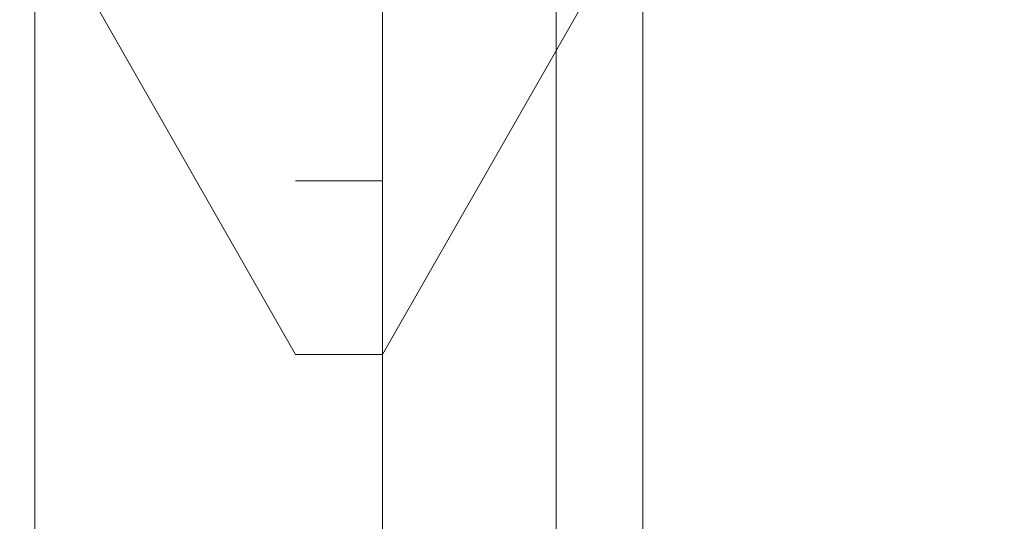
# Model space of a CAD drawing. Header units: inches. Extents: x -79624 to 52587, y -27526 to 10116.
# Tile 244 of 256: x 6275 to 6377, y -7324 to -7273. Entities that reach past the tile are written whole.
import ezdxf
from ezdxf import colors
from ezdxf.entities.mleader import LeaderData, LeaderLine
from ezdxf.math import Vec2, Vec3

# ---------------------------------------------------------------- set-up
doc = ezdxf.new("R2010")
doc.units = ezdxf.units.IN
doc.header["$MEASUREMENT"] = 0
doc.layers.add('- მექანიკური ნაწილი', color=7, linetype='Continuous', lineweight=18)
doc.layers.add('Dimensioning - General', color=7, linetype='Continuous')
doc.styles.add('CT', font='ARIALN.TTF', dxfattribs={"height": 200})
doc.styles.add('GENERATED_STYLE_1', font='txt')
doc.dimstyles.new('GENERATED_STYLE__1', dxfattribs={"dimtxt": 100, "dimasz": 76, "dimexe": 0.18, "dimexo": 0.0625, "dimgap": 0, "dimtad": 0, "dimdec": 0, "dimlfac": 0.1, "dimzin": 0, "dimdsep": 46, "dimtxsty": 'GENERATED_STYLE_1', "dimblk": 'ARROWHEAD_5', "dimblk1": 'ARROWHEAD_5', "dimblk2": 'ARROWHEAD_5', "dimcen": 0.09, "dimse1": 1, "dimse2": 1, "dimclrd": 7, "dimclre": 7, "dimclrt": 7, "dimadec": 0, "dimazin": 0, "dimtfac": 1, "dimtdec": 4, "dimtmove": 0, "dimatfit": 3, "dimfxl": 1, "dimtolj": 1, "dimtzin": 0, "dimarcsym": 0})

# ---------------------------------------------------------------- blocks, each defined once
blk = doc.blocks.new('ARROWHEAD_5')
at = {"linetype": 'Continuous', "lineweight": 0}
blk.add_hatch(color=0, dxfattribs=at).paths.add_polyline_path([(-1, 0.2679), (0, 0), (-1, -0.2679)])
at = {"color": 0, "linetype": 'Continuous', "lineweight": 0}
blk.add_line((0, 0), (-1, 0), dxfattribs=at)
blk = doc.blocks.new('*D249')
at = {"layer": 'Defpoints', "color": 0, "linetype": 'Continuous', "transparency": 16777216}
for p in [(358.56, 209.2), (25258.56, 209.2), (1258.56, -26125.72)]:
    blk.add_point(p, dxfattribs=at)
at = {"layer": 'Dimensioning - General', "color": 7, "linetype": 'Continuous', "lineweight": -2, "transparency": 16777216}
for p, q in [((358.56, 133.2), (358.56, -12795.72)), ((358.56, -26049.72), (358.56, -13148.1))]:
    blk.add_line(p, q, dxfattribs=at)
at = {"layer": 'Dimensioning - General', "color": 7, "linetype": 'Continuous', "lineweight": -2, "transparency": 16777216, "xscale": 76.00000000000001, "yscale": 76.00000000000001, "zscale": 76.00000000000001}
for p, rotation in [((358.56, 209.2), 90), ((358.56, -26125.72), 270)]:
    blk.add_blockref('ARROWHEAD_5', p, dxfattribs=dict(at, rotation=rotation))
at = {"layer": 'Dimensioning - General', "color": 7, "linetype": 'Continuous', "lineweight": 13, "transparency": 16777216, "insert": (358.56, -12971.91), "char_height": 100, "attachment_point": 5, "rotation": 90, "style": 'GENERATED_STYLE_1'}
blk.add_mtext('\\A1;2633', dxfattribs=at)
blk = doc.blocks.new('_DotSmall')
at = {"color": 0, "linetype": 'ByBlock', "const_width": 0.5}
blk.add_lwpolyline([(-0.0625, 0, 1), (0.0625, 0, 1)], format="xyb", close=True, dxfattribs=at)

msp = doc.modelspace()

# ---------------------------------------------------------------- linework, layer by layer
at = {"layer": '- მექანიკური ნაწილი', "color": 7, "lineweight": 0}
for points in [[(6052.32277, -7010.72856), (6115.19697, -7010.72856), (6115.19697, -7037.67465), (6115.19697, -7010.72856), (6178.07116, -7010.72856), (6178.07116, -7037.67465), (6178.07116, -7010.72856), (6115.19697, -7010.72856), (6115.19697, -7037.67465), (6178.07116, -7037.67465), (6115.19697, -7037.67465), (6178.07116, -7037.67465), (6115.19697, -7037.67465), (6178.07116, -7037.67465), (6178.07116, -7199.35115), (6231.96333, -7199.35115), (6231.96333, -7037.67465), (6276.87347, -7037.67465), (6276.87347, -7199.35115), (6231.96333, -7199.35115), (6276.87347, -7199.35115), (6231.96333, -7199.35115), (6276.87347, -7199.35115), (6276.87347, -7702.34471)], [(6115.19697, -7702.34471), (6115.19697, -7199.35115), (6115.19697, -7037.67465), (6178.07116, -7037.67465), (6115.19697, -7037.67465), (6178.07116, -7037.67465), (6231.96333, -7037.67465), (6231.96333, -7010.72856), (6178.07116, -7010.72856), (6178.07116, -7037.67465), (6231.96333, -7037.67465), (6178.07116, -7037.67465), (6178.07116, -7199.35115), (6178.07116, -7702.34471), (6178.07116, -7199.35115), (6231.96333, -7199.35115), (6231.96333, -7208.33317), (6294.83752, -7208.33317), (6294.83752, -7199.35115), (6339.74766, -7199.35115), (6339.74766, -7702.34471)], [(6384.6578, -7037.67465), (6375.67577, -7037.67465), (6357.71172, -7037.67465), (6357.71172, -7046.65667), (6312.80158, -7046.65667), (6312.80158, -7037.67465), (6312.80158, -7199.35115), (6303.81955, -7199.35115), (6312.80158, -7199.35115), (6303.81955, -7199.35115), (6312.80158, -7199.35115), (6303.81955, -7199.35115), (6312.80158, -7199.35115), (6303.81955, -7199.35115), (6312.80158, -7199.35115), (6303.81955, -7199.35115), (6312.80158, -7199.35115), (6303.81955, -7199.35115), (6312.80158, -7199.35115), (6303.81955, -7199.35115), (6312.80158, -7199.35115), (6303.81955, -7199.35115), (6312.80158, -7199.35115), (6312.80158, -7702.34471)], [(6330.76563, -7702.34471), (6330.76563, -7199.35115), (6339.74766, -7199.35115), (6330.76563, -7199.35115), (6312.80158, -7199.35115), (6330.76563, -7199.35115), (6330.76563, -7037.67465)], [(6231.96333, -7702.34471), (6231.96333, -7199.35115), (6276.87347, -7199.35115), (6312.80158, -7199.35115), (6348.72969, -7199.35115), (6375.67577, -7199.35115), (6384.6578, -7199.35115), (6375.67577, -7199.35115), (6348.72969, -7199.35115), (6312.80158, -7199.35115), (6276.87347, -7199.35115), (6312.80158, -7199.35115), (6312.80158, -7702.34471)], [(6231.96333, -7702.34471), (6231.96333, -7199.35115), (6276.87347, -7199.35115), (6276.87347, -7702.34471)], [(6276.87347, -7702.34471), (6276.87347, -7199.35115)], [(6330.76563, -7702.34471), (6330.76563, -7199.35115), (6312.80158, -7199.35115), (6276.87347, -7199.35115), (6276.87347, -7702.34471)], [(6312.80158, -7702.34471), (6312.80158, -7199.35115), (6330.76563, -7199.35115), (6330.76563, -7702.34471)], [(6303.81955, -7289.17143), (6312.80158, -7289.17143), (6303.81955, -7289.17143)], [(6303.81955, -7289.17143), (6312.80158, -7289.17143), (6303.81955, -7289.17143)], [(6312.80158, -7289.17143), (6312.80158, -7289.17143)], [(6312.80158, -7289.17143), (6312.80158, -7289.17143)]]:
    msp.add_lwpolyline(points, dxfattribs=at)
at = {"layer": '- მექანიკური ნაწილი', "lineweight": 0}
for points in [[(6267.89144, -7244.26129), (6303.81955, -7307.13548), (6267.89144, -7244.26129)], [(6312.80158, -7307.13548), (6348.72969, -7244.26129), (6312.80158, -7307.13548)], [(6303.81955, -7307.13548), (6312.80158, -7307.13548), (6303.81955, -7307.13548)], [(6303.81955, -7307.13548), (6303.81955, -7307.13548)], [(6312.80158, -7307.13548), (6312.80158, -7307.13548)], [(6312.80158, -7307.13548), (6312.80158, -7307.13548)]]:
    msp.add_lwpolyline(points, dxfattribs=at)

# ---------------------------------------------------------------- dimensions: what is measured, and where the dimension line sits
at = {"layer": 'Dimensioning - General', "color": 7, "linetype": 'Continuous', "lineweight": 13}
dim = msp.add_linear_dim(base=(358.55594, 209.20337), p1=(1258.55593, -26125.72241), p2=(25258.55593, 209.20337), angle=90, dimstyle='GENERATED_STYLE__1', dxfattribs=at)
dim.commit()
dim.dimension.update_dxf_attribs({"geometry": '*D249', "text_midpoint": (358.55594, -12971.91402), "dimtype": 160, "text_rotation": 90})

# ---------------------------------------------------------------- leaders
at = {"layer": '- მექანიკური ნაწილი', "color": 7}
ml = msp.add_multileader_mtext('Standard', dxfattribs=at)
ml.set_content('{\\fSylfaen|b1|i0|c0|p18;FDB-ROOF  \\fSylfaen|b0|i0|c0|p18;\\C1;QF-4            \\C7;N2XH FE180 E90-4X2.5}', color=7, style='CT')
ml.set_leader_properties()
ml.set_arrow_properties(name='DOTSMALL')
ml.build(insert=Vec2(0, 0))
ml.multileader.update_dxf_attribs({"has_dogleg": 0, "text_left_attachment_type": 6, "text_right_attachment_type": 6, "dogleg_length": 9, "arrow_head_size": 215.76216})
ctx = ml.context
ctx.base_point, ctx.char_height, ctx.arrow_head_size, ctx.landing_gap_size, ctx.plane_origin = Vec3(4404.3436, -5698.79462), 214.21600799, 215.76216, 71.92072, Vec3(-16312.78055, -26107.8537)
ctx.left_attachment, ctx.right_attachment, ctx.text_align_type = 6, 6, 1
notes = []
notes.append((ctx, [(1, (1, 1, 0), (4395.3436, -5698.79462), (1, 0), 9, [(2, [(5981.41107, -7254.60492)], 0, [])])]))
ctx.mtext.insert, ctx.mtext.width, ctx.mtext.defined_height, ctx.mtext.alignment, ctx.mtext.flow_direction = Vec3(6035.81144, -5441.73541), 3165.613385, 305.10903, 2, 5
for ctx, leaders in notes:
    for number, flags, end, landing, length, lines in leaders:
        leader = LeaderData()
        leader.index, (leader.has_last_leader_line, leader.has_dogleg_vector, leader.attachment_direction) = number, flags
        leader.last_leader_point, leader.dogleg_vector, leader.dogleg_length = Vec3(end), Vec3(landing), length
        for number, points, colour, breaks in lines:
            line = LeaderLine()
            line.index, line.vertices, line.color, line.breaks = number, Vec3.list(points), colors.encode_raw_color(colour), breaks
            leader.lines.append(line)
        ctx.leaders.append(leader)

doc.saveas('drawing.dxf')
